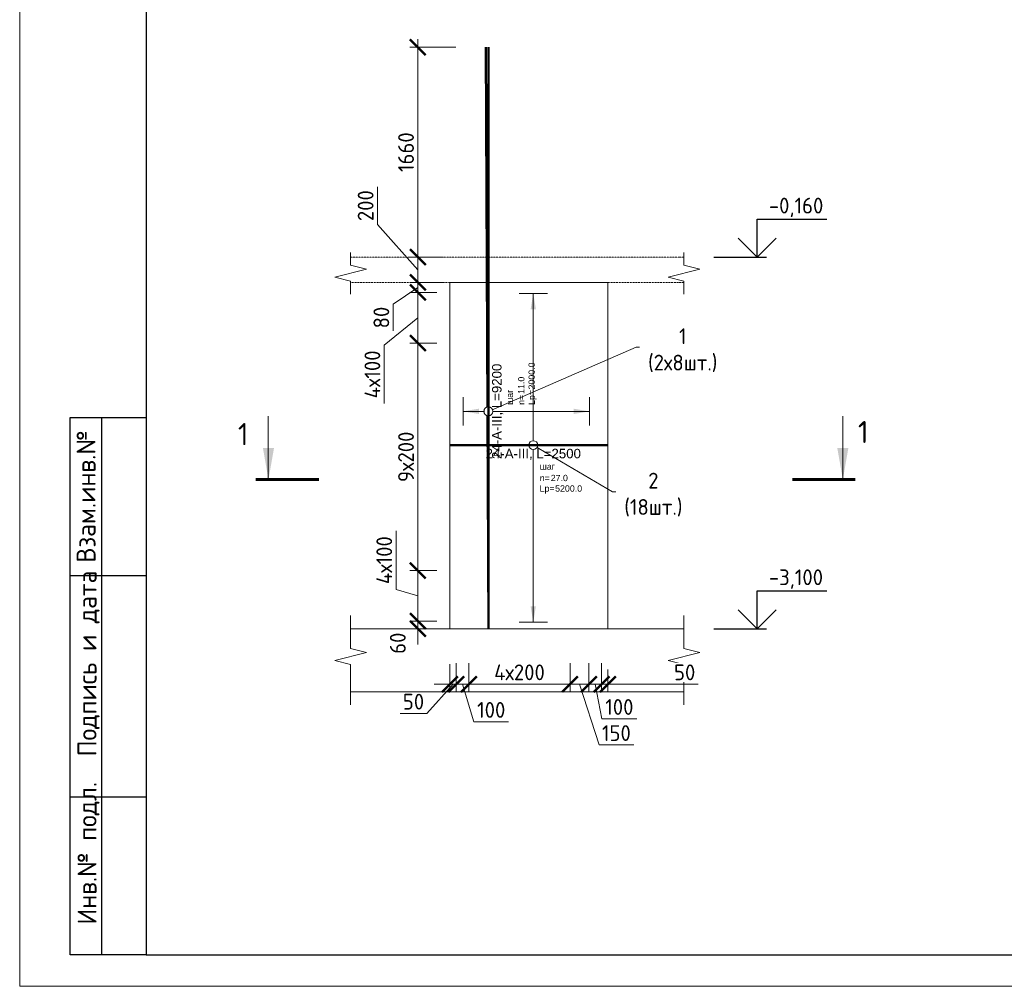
# Model space of a CAD drawing. Header units: millimetres. Extents: x 376598 to 1249954, y -318491 to -22134.
# Tile 100 of 256: x 665053 to 680630, y -317679 to -302386. Entities that reach past the tile are written whole.
import ezdxf
from ezdxf import colors
from ezdxf.entities.mleader import LeaderData, LeaderLine
from ezdxf.enums import TextEntityAlignment as Align
from ezdxf.math import Vec2, Vec3

# ---------------------------------------------------------------- set-up
doc = ezdxf.new("R2010")
doc.units = ezdxf.units.MM
doc.set_wipeout_variables(frame=1)
doc.linetypes.add('01 Штриховая _4 мм_', pattern=[6, 3.5, -2.5])
for name, color, linetype, lineweight in [('AF_Perekritie', 90, 'Continuous', 18), ('AF_Stena', 90, 'Continuous', 18), ('KR_Fundament', 253, 'Continuous', 18), ('АрмСтер', 2, 'Continuous', 50), ('Выноски', 20, 'Continuous', 20), ('подоснова', 151, 'Continuous', 5), ('РАЗМЕРЫ', 1, 'Continuous', 9), ('Текст', 7, 'Continuous', 25), ('ТОНКИЕ', 7, 'Continuous', 9)]:
    doc.layers.add(name, color=color, linetype=linetype, lineweight=lineweight)
doc.layers.add('АрмСтер_атрибуты', color=2, linetype='Continuous', lineweight=0, plot=False)
doc.layers.add('ТОЛСТЫЕ_ОСНОВНЫЕ', color=6, linetype='Continuous')
doc.styles.add('GOST-2.304_Type-B', font='GOST_Common.ttf')
doc.styles.get("Standard").update_dxf_attribs({"font": 'arial.ttf'})
doc.styles.add('style1', font='GOST_Common.ttf', dxfattribs={"height": 500})
doc.styles.add('Аннотативный', font='arial.ttf')
doc.dimstyles.new('мой 25', dxfattribs={"dimscale": 100, "dimtxt": 2.5, "dimasz": 2.5, "dimexe": 1.25, "dimexo": 0.625, "dimtad": 1, "dimdec": 0, "dimlfac": 0.5, "dimtxsty": 'GOST-2.304_Type-B', "dimblk": 'ARCHTICK', "dimcen": 2.5, "dimdle": 1.25, "dimaunit": 1, "dimadec": 1, "dimazin": 2, "dimtfac": 1, "dimtdec": 0, "dimtmove": 1, "dimatfit": 3, "dimfxl": 6, "dimfxlon": 1, "dimtfill": 1, "dimlwd": -1, "dimlwe": -1, "dimarcsym": 0})

# ---------------------------------------------------------------- blocks, each defined once
blk = doc.blocks.new('_None')
blk = doc.blocks.new('_ArchTick')
at = {"color": 0, "linetype": 'ByBlock', "const_width": 0.15}
blk.add_lwpolyline([(-0.5, -0.5), (0.5, 0.5)], dxfattribs=at)
blk = doc.blocks.new('*D464')
at = {"layer": 'DEFPOINTS', "color": 0, "lineweight": 0, "transparency": 16777216}
for p in [(671352, -306142), (671821, -306142), (671821, -306542)]:
    blk.add_point(p, dxfattribs=at)
at = {"layer": 'РАЗМЕРЫ', "color": 0, "linetype": 'Continuous', "transparency": 16777216}
for p, q in [((670714, -305628), (670714, -305028)), ((671352, -306342), (670714, -305628)), ((671352, -306667), (671352, -306017)), ((671758, -306142), (671227, -306142)), ((671758, -306542), (671227, -306542))]:
    blk.add_line(p, q, dxfattribs=at)
at = {"layer": 'РАЗМЕРЫ', "color": 0, "transparency": 16777216, "xscale": 250, "yscale": 250, "zscale": 250}
for p, rotation in [((671352, -306142), 90), ((671352, -306542), 270)]:
    blk.add_blockref('_ArchTick', p, dxfattribs=dict(at, rotation=rotation))
at = {"layer": 'РАЗМЕРЫ', "color": 0, "lineweight": 0, "transparency": 16777216, "insert": (670526, -305328), "char_height": 250, "attachment_point": 5, "rotation": 90, "style": 'GOST-2.304_Type-B', "bg_fill": 3, "box_fill_scale": 1.1, "bg_fill_color": 256, "bg_fill_true_color": 13158600, "bg_fill_transparency": 0}
blk.add_mtext('200', dxfattribs=at)
blk = doc.blocks.new('*D448')
at = {"layer": 'DEFPOINTS', "color": 0, "lineweight": 0, "transparency": 16777216}
for p in [(671352, -302822), (672429, -302822), (671821, -306142)]:
    blk.add_point(p, dxfattribs=at)
at = {"layer": 'РАЗМЕРЫ', "color": 0, "linetype": 'Continuous', "transparency": 16777216}
for p, q in [((671352, -306267), (671352, -302697)), ((671952, -302822), (671227, -302822)), ((671758, -306142), (671227, -306142))]:
    blk.add_line(p, q, dxfattribs=at)
at = {"layer": 'РАЗМЕРЫ', "color": 0, "transparency": 16777216, "xscale": 250, "yscale": 250, "zscale": 250}
for p, rotation in [((671352, -302822), 90), ((671352, -306142), 270)]:
    blk.add_blockref('_ArchTick', p, dxfattribs=dict(at, rotation=rotation))
at = {"layer": 'РАЗМЕРЫ', "color": 0, "lineweight": 0, "transparency": 16777216, "insert": (671165, -304482), "char_height": 250, "attachment_point": 5, "rotation": 90, "style": 'GOST-2.304_Type-B', "bg_fill": 3, "box_fill_scale": 1.1, "bg_fill_color": 256, "bg_fill_true_color": 13158600, "bg_fill_transparency": 0}
blk.add_mtext('1660', dxfattribs=at)
blk = doc.blocks.new('*U28')
at = {"layer": 'РАЗМЕРЫ'}
for p, q in [((112.5, 1200), (-112.5, 1200)), ((112.5, -1400), (-112.5, -1400))]:
    blk.add_line(p, q, dxfattribs=at)
at = {"layer": 'РАЗМЕРЫ', "ltscale": 15}
blk.add_line((0, -1400), (0, 1200), dxfattribs=at)
at = {"layer": 'РАЗМЕРЫ'}
for points in [[(0, 1200), (20.9, 1074.8), (-20.9, 1074.8)], [(0, -1400), (20.9, -1274.8), (-20.9, -1274.8)]]:
    blk.add_solid(points, dxfattribs=at)
at = {"layer": 'АрмСтер_атрибуты', "color": 215, "ltscale": 15, "style": 'Аннотативный'}
for s, p in [('шаг', (51.4, -194.2)), ('n=', (51.4, -285.1)), ('Lр=', (50.2, -367.8))]:
    blk.add_text(s, height=50, dxfattribs=at).set_placement(p)
at = {"layer": 'АрмСтер_атрибуты', "style": 'Аннотативный', "flags": 8}
blk.add_attdef('ПОЗ', (110, 29.6), '', height=75, dxfattribs=at)
at = {"layer": 'АрмСтер_атрибуты', "flags": 9}
for tag, p in [('МАССА', (-1033.5, -10.5)), ('ОБОЗНАЧЕНИЕ', (-1033.5, -124.4))]:
    blk.add_attdef(tag, p, '', height=75, dxfattribs=at)
at = {"layer": 'АрмСтер_атрибуты', "color": 215, "style": 'Аннотативный'}
for tag, p, flags in [('ШАГ', (190.9, -194.2), 10), ('КОЛ', (138, -285.1), 8), ('ШИРИНА', (172.9, -367.8), 8)]:
    blk.add_attdef(tag, p, '', height=50, dxfattribs=dict(at, flags=flags))
at = {"linetype": 'Continuous', "lineweight": 0}
blk.add_wipeout([(35, 0), (28.3, 20.6), (10.8, 33.3), (-10.8, 33.3), (-28.3, 20.6), (-35, 0), (-28.3, -20.6), (-10.8, -33.3), (10.8, -33.3), (28.3, -20.6)], dxfattribs=at)
at = {"color": 0, "linetype": 'ByBlock', "lineweight": -2, "ltscale": 100}
blk.add_line((-657.5, 0), (592.5, 0), dxfattribs=at)
at = {"layer": 'РАЗМЕРЫ'}
blk.add_circle((0, 0), 35, dxfattribs=at)
at = {"layer": 'АрмСтер_атрибуты', "style": 'Аннотативный', "flags": 8}
blk.add_attdef('НАИМЕНОВАНИЕ', text='', height=75, dxfattribs=at).set_placement((0, -29.3), align=Align.TOP_CENTER)
blk = doc.blocks.new('*U29')
at = {"layer": 'РАЗМЕРЫ'}
for p, q in [((112.5, 200), (-112.5, 200)), ((112.5, -800), (-112.5, -800))]:
    blk.add_line(p, q, dxfattribs=at)
at = {"layer": 'РАЗМЕРЫ', "ltscale": 15}
blk.add_line((0, -800), (0, 200), dxfattribs=at)
at = {"layer": 'РАЗМЕРЫ'}
for points in [[(0, 200), (20.9, 74.8), (-20.9, 74.8)], [(0, -800), (20.9, -674.8), (-20.9, -674.8)]]:
    blk.add_solid(points, dxfattribs=at)
at = {"layer": 'АрмСтер_атрибуты', "color": 215, "ltscale": 15, "style": 'Аннотативный'}
for s, p in [('шаг', (51.4, -194.2)), ('n=', (51.4, -285.1)), ('Lр=', (50.2, -367.8))]:
    blk.add_text(s, height=50, dxfattribs=at).set_placement(p)
at = {"layer": 'АрмСтер_атрибуты', "style": 'Аннотативный', "flags": 8}
blk.add_attdef('ПОЗ', (110, 29.6), '', height=75, dxfattribs=at)
at = {"layer": 'АрмСтер_атрибуты', "flags": 9}
for tag, p in [('МАССА', (-2096, -10.5)), ('ОБОЗНАЧЕНИЕ', (-2096, -124.4))]:
    blk.add_attdef(tag, p, '', height=75, dxfattribs=at)
at = {"layer": 'АрмСтер_атрибуты', "color": 215, "style": 'Аннотативный'}
for tag, p, flags in [('ШАГ', (190.9, -194.2), 10), ('КОЛ', (138, -285.1), 8), ('ШИРИНА', (172.9, -367.8), 8)]:
    blk.add_attdef(tag, p, '', height=50, dxfattribs=dict(at, flags=flags))
at = {"linetype": 'Continuous', "lineweight": 0}
blk.add_wipeout([(35, 0), (28.3, 20.6), (10.8, 33.3), (-10.8, 33.3), (-28.3, 20.6), (-35, 0), (-28.3, -20.6), (-10.8, -33.3), (10.8, -33.3), (28.3, -20.6)], dxfattribs=at)
at = {"color": 0, "linetype": 'ByBlock', "lineweight": -2, "ltscale": 100}
blk.add_line((-1720, 0), (2880, 0), dxfattribs=at)
at = {"layer": 'РАЗМЕРЫ'}
blk.add_circle((0, 0), 35, dxfattribs=at)
at = {"layer": 'АрмСтер_атрибуты', "style": 'Аннотативный', "flags": 8}
blk.add_attdef('НАИМЕНОВАНИЕ', text='', height=75, dxfattribs=at).set_placement((0, -29.3), align=Align.TOP_CENTER)
blk = doc.blocks.new('*D450')
at = {"layer": 'DEFPOINTS', "color": 0, "lineweight": 0, "transparency": 16777216}
for p in [(671352, -306542), (671489, -306542), (671717, -306702)]:
    blk.add_point(p, dxfattribs=at)
at = {"layer": 'РАЗМЕРЫ', "color": 0, "linetype": 'Continuous', "transparency": 16777216}
for p, q in [((671427, -306542), (671227, -306542)), ((671352, -306827), (671352, -306417)), ((671352, -306622), (670962, -306886)), ((671655, -306702), (671227, -306702)), ((670962, -306886), (670962, -307311))]:
    blk.add_line(p, q, dxfattribs=at)
at = {"layer": 'РАЗМЕРЫ', "color": 0, "transparency": 16777216, "xscale": 250, "yscale": 250, "zscale": 250}
for p, rotation in [((671352, -306542), 90), ((671352, -306702), 270)]:
    blk.add_blockref('_ArchTick', p, dxfattribs=dict(at, rotation=rotation))
at = {"layer": 'РАЗМЕРЫ', "color": 0, "lineweight": 0, "transparency": 16777216, "insert": (670775, -307099), "char_height": 250, "attachment_point": 5, "rotation": 90, "style": 'GOST-2.304_Type-B', "bg_fill": 3, "box_fill_scale": 1.1, "bg_fill_color": 256, "bg_fill_true_color": 13158600, "bg_fill_transparency": 0}
blk.add_mtext('80', dxfattribs=at)
blk = doc.blocks.new('*D451')
at = {"layer": 'DEFPOINTS', "color": 0, "lineweight": 0, "transparency": 16777216}
for p in [(671717, -311102), (671352, -311902), (671717, -311902)]:
    blk.add_point(p, dxfattribs=at)
at = {"layer": 'РАЗМЕРЫ', "color": 0, "linetype": 'Continuous', "transparency": 16777216}
for p, q in [((671008, -311399), (671008, -310474)), ((671352, -310977), (671352, -312027)), ((671655, -311102), (671227, -311102)), ((671352, -311502), (671008, -311399)), ((671655, -311902), (671227, -311902))]:
    blk.add_line(p, q, dxfattribs=at)
at = {"layer": 'РАЗМЕРЫ', "color": 0, "transparency": 16777216, "xscale": 250, "yscale": 250, "zscale": 250}
for p, rotation in [((671352, -311102), 90), ((671352, -311902), 270)]:
    blk.add_blockref('_ArchTick', p, dxfattribs=dict(at, rotation=rotation))
at = {"layer": 'РАЗМЕРЫ', "color": 0, "lineweight": 0, "transparency": 16777216, "insert": (670821, -310937), "char_height": 250, "attachment_point": 5, "rotation": 90, "style": 'GOST-2.304_Type-B', "bg_fill": 3, "box_fill_scale": 1.1, "bg_fill_color": 256, "bg_fill_true_color": 13158600, "bg_fill_transparency": 0}
blk.add_mtext('4х100', dxfattribs=at)
blk = doc.blocks.new('*D452')
at = {"layer": 'DEFPOINTS', "color": 0, "lineweight": 0, "transparency": 16777216}
for p in [(671352, -307502), (671717, -307502), (671717, -311102)]:
    blk.add_point(p, dxfattribs=at)
at = {"layer": 'РАЗМЕРЫ', "color": 0, "linetype": 'Continuous', "transparency": 16777216}
for p, q in [((671352, -311227), (671352, -307377)), ((671655, -307502), (671227, -307502)), ((671655, -311102), (671227, -311102))]:
    blk.add_line(p, q, dxfattribs=at)
at = {"layer": 'РАЗМЕРЫ', "color": 0, "transparency": 16777216, "xscale": 250, "yscale": 250, "zscale": 250}
for p, rotation in [((671352, -307502), 90), ((671352, -311102), 270)]:
    blk.add_blockref('_ArchTick', p, dxfattribs=dict(at, rotation=rotation))
at = {"layer": 'РАЗМЕРЫ', "color": 0, "lineweight": 0, "transparency": 16777216, "insert": (671165, -309302), "char_height": 250, "attachment_point": 5, "rotation": 90, "style": 'GOST-2.304_Type-B', "bg_fill": 3, "box_fill_scale": 1.1, "bg_fill_color": 256, "bg_fill_true_color": 13158600, "bg_fill_transparency": 0}
blk.add_mtext('9х200', dxfattribs=at)
blk = doc.blocks.new('*D453')
at = {"layer": 'DEFPOINTS', "color": 0, "lineweight": 0, "transparency": 16777216}
for p in [(671717, -306702), (671352, -307502), (671615, -307502)]:
    blk.add_point(p, dxfattribs=at)
at = {"layer": 'РАЗМЕРЫ', "color": 0, "linetype": 'Continuous', "transparency": 16777216}
for p, q in [((671655, -306702), (671227, -306702)), ((671352, -306577), (671352, -307627)), ((671352, -307102), (670821, -307536)), ((670821, -307536), (670821, -308461)), ((671553, -307502), (671227, -307502))]:
    blk.add_line(p, q, dxfattribs=at)
at = {"layer": 'РАЗМЕРЫ', "color": 0, "transparency": 16777216, "xscale": 250, "yscale": 250, "zscale": 250}
for p, rotation in [((671352, -306702), 90), ((671352, -307502), 270)]:
    blk.add_blockref('_ArchTick', p, dxfattribs=dict(at, rotation=rotation))
at = {"layer": 'РАЗМЕРЫ', "color": 0, "lineweight": 0, "transparency": 16777216, "insert": (670633, -307998), "char_height": 250, "attachment_point": 5, "rotation": 90, "style": 'GOST-2.304_Type-B', "bg_fill": 3, "box_fill_scale": 1.1, "bg_fill_color": 256, "bg_fill_true_color": 13158600, "bg_fill_transparency": 0}
blk.add_mtext('4х100', dxfattribs=at)
blk = doc.blocks.new('*D454')
at = {"layer": 'DEFPOINTS', "color": 0, "lineweight": 0, "transparency": 16777216}
for p in [(671717, -311902), (671352, -312022), (671472, -312022)]:
    blk.add_point(p, dxfattribs=at)
at = {"layer": 'РАЗМЕРЫ', "color": 0, "linetype": 'Continuous', "transparency": 16777216}
for p, q in [((671352, -311902), (671352, -311652)), ((671655, -311902), (671227, -311902)), ((671352, -311902), (671352, -312022)), ((671410, -312022), (671227, -312022)), ((671352, -312022), (671352, -312272))]:
    blk.add_line(p, q, dxfattribs=at)
at = {"layer": 'РАЗМЕРЫ', "color": 0, "lineweight": 0, "transparency": 16777216, "insert": (671035, -312251), "char_height": 250, "attachment_point": 5, "rotation": 90, "style": 'GOST-2.304_Type-B', "bg_fill": 3, "box_fill_scale": 1.1, "bg_fill_color": 256, "bg_fill_true_color": 13158600, "bg_fill_transparency": 0}
blk.add_mtext('60', dxfattribs=at)
at = {"layer": 'РАЗМЕРЫ', "color": 0, "transparency": 16777216, "xscale": 250, "yscale": 250, "zscale": 250}
for p, rotation in [((671352, -311902), 270), ((671352, -312022), 90)]:
    blk.add_blockref('_ArchTick', p, dxfattribs=dict(at, rotation=rotation))
blk = doc.blocks.new('*U56')
at = {"layer": 'ТОЛСТЫЕ_ОСНОВНЫЕ'}
for p, q in [((8, 5), (8, 90)), ((8, 90), (20, 90)), ((13, 5), (13, 90)), ((8, 65), (20, 65)), ((8, 30), (20, 30)), ((20, 5), (8, 5))]:
    blk.add_line(p, q, dxfattribs=at)
at = {"layer": 'ТОЛСТЫЕ_ОСНОВНЫЕ', "color": 6}
blk.add_lwpolyline([(20, 5), (415, 5), (415, 292), (20, 292)], close=True, dxfattribs=at)
at = {"layer": 'ТОНКИЕ'}
blk.add_lwpolyline([(0, 0), (420, 0), (420, 297), (0, 297)], close=True, dxfattribs=at)
at = {"layer": 'Текст', "style": 'style1'}
for s, p in [('Взам.инв.№', (10.5, 77.5)), ('Подпись и дата', (10.89, 51.06)), ('Инв.№ подл.', (10.89, 21.06))]:
    blk.add_text(s, height=3, rotation=90, dxfattribs=at).set_placement(p, align=Align.MIDDLE)
blk = doc.blocks.new('*D473')
at = {"layer": 'DEFPOINTS', "color": 0, "lineweight": 0, "transparency": 16777216}
for p in [(671860, -312523), (671960, -312708), (671860, -312900)]:
    blk.add_point(p, dxfattribs=at)
at = {"layer": 'РАЗМЕРЫ', "color": 0, "linetype": 'Continuous', "transparency": 16777216}
for p, q in [((671860, -312585), (671860, -313025)), ((671960, -312771), (671960, -313025)), ((671910, -312900), (671496, -313363)), ((671860, -312900), (671610, -312900)), ((671960, -312900), (671860, -312900)), ((671960, -312900), (671860, -312900)), ((671960, -312900), (672210, -312900)), ((671496, -313363), (671071, -313363))]:
    blk.add_line(p, q, dxfattribs=at)
at = {"layer": 'РАЗМЕРЫ', "color": 0, "transparency": 16777216, "xscale": 250, "yscale": 250, "zscale": 250}
blk.add_blockref('_ArchTick', (671860, -312900), dxfattribs=at)
at = {"layer": 'РАЗМЕРЫ', "color": 0, "transparency": 16777216, "xscale": 250, "yscale": 250, "zscale": 250, "rotation": 180}
blk.add_blockref('_ArchTick', (671960, -312900), dxfattribs=at)
at = {"layer": 'РАЗМЕРЫ', "color": 0, "lineweight": 0, "transparency": 16777216, "insert": (671283, -313176), "char_height": 250, "attachment_point": 5, "style": 'GOST-2.304_Type-B', "bg_fill": 3, "box_fill_scale": 1.1, "bg_fill_color": 256, "bg_fill_true_color": 13158600, "bg_fill_transparency": 0}
blk.add_mtext('50', dxfattribs=at)
blk = doc.blocks.new('*D474')
at = {"layer": 'DEFPOINTS', "color": 0, "lineweight": 0, "transparency": 16777216}
for p in [(674059, -312506), (674260, -312505), (674260, -312900)]:
    blk.add_point(p, dxfattribs=at)
at = {"layer": 'РАЗМЕРЫ', "color": 0, "linetype": 'Continuous', "transparency": 16777216}
for p, q in [((674059, -312568), (674059, -313025)), ((674260, -312567), (674260, -313025)), ((673934, -312900), (674385, -312900)), ((674159, -312900), (674265, -313448)), ((674265, -313448), (674815, -313448))]:
    blk.add_line(p, q, dxfattribs=at)
at = {"layer": 'РАЗМЕРЫ', "color": 0, "transparency": 16777216, "xscale": 250, "yscale": 250, "zscale": 250, "rotation": 180}
blk.add_blockref('_ArchTick', (674059, -312900), dxfattribs=at)
at = {"layer": 'РАЗМЕРЫ', "color": 0, "lineweight": 0, "transparency": 16777216, "insert": (674540, -313260), "char_height": 250, "attachment_point": 5, "style": 'GOST-2.304_Type-B', "bg_fill": 3, "box_fill_scale": 1.1, "bg_fill_color": 256, "bg_fill_true_color": 13158600, "bg_fill_transparency": 0}
blk.add_mtext('100', dxfattribs=at)
at = {"layer": 'РАЗМЕРЫ', "color": 0, "transparency": 16777216, "xscale": 250, "yscale": 250, "zscale": 250}
blk.add_blockref('_ArchTick', (674260, -312900), dxfattribs=at)
blk = doc.blocks.new('*D475')
at = {"layer": 'DEFPOINTS', "color": 0, "lineweight": 0, "transparency": 16777216}
for p in [(674260, -312505), (674360, -312605), (674360, -312900)]:
    blk.add_point(p, dxfattribs=at)
at = {"layer": 'РАЗМЕРЫ', "color": 0, "linetype": 'Continuous', "transparency": 16777216}
for p, q in [((674260, -312567), (674260, -313025)), ((674360, -312667), (674360, -313025)), ((674260, -312900), (674010, -312900)), ((674260, -312900), (674360, -312900)), ((674260, -312900), (674360, -312900)), ((674360, -312900), (674610, -312900)), ((675786, -312900), (674360, -312900))]:
    blk.add_line(p, q, dxfattribs=at)
at = {"layer": 'РАЗМЕРЫ', "color": 0, "transparency": 16777216, "xscale": 250, "yscale": 250, "zscale": 250}
blk.add_blockref('_ArchTick', (674260, -312900), dxfattribs=at)
at = {"layer": 'РАЗМЕРЫ', "color": 0, "transparency": 16777216, "xscale": 250, "yscale": 250, "zscale": 250, "rotation": 180}
blk.add_blockref('_ArchTick', (674360, -312900), dxfattribs=at)
at = {"layer": 'РАЗМЕРЫ', "color": 0, "lineweight": 0, "transparency": 16777216, "insert": (675573, -312712), "char_height": 250, "attachment_point": 5, "style": 'GOST-2.304_Type-B', "bg_fill": 3, "box_fill_scale": 1.1, "bg_fill_color": 256, "bg_fill_true_color": 13158600, "bg_fill_transparency": 0}
blk.add_mtext('50', dxfattribs=at)
blk = doc.blocks.new('*D476')
at = {"layer": 'DEFPOINTS', "color": 0, "lineweight": 0, "transparency": 16777216}
for p in [(673760, -312505), (674059, -312506), (673760, -312900)]:
    blk.add_point(p, dxfattribs=at)
at = {"layer": 'РАЗМЕРЫ', "color": 0, "linetype": 'Continuous', "transparency": 16777216}
for p, q in [((673760, -312567), (673760, -313025)), ((674059, -312568), (674059, -313025)), ((674184, -312900), (673635, -312900)), ((673909, -312900), (674218, -313861)), ((674218, -313861), (674768, -313861))]:
    blk.add_line(p, q, dxfattribs=at)
at = {"layer": 'РАЗМЕРЫ', "color": 0, "transparency": 16777216, "xscale": 250, "yscale": 250, "zscale": 250, "rotation": 180}
blk.add_blockref('_ArchTick', (673760, -312900), dxfattribs=at)
at = {"layer": 'РАЗМЕРЫ', "color": 0, "transparency": 16777216, "xscale": 250, "yscale": 250, "zscale": 250}
blk.add_blockref('_ArchTick', (674059, -312900), dxfattribs=at)
at = {"layer": 'РАЗМЕРЫ', "color": 0, "lineweight": 0, "transparency": 16777216, "insert": (674493, -313673), "char_height": 250, "attachment_point": 5, "style": 'GOST-2.304_Type-B', "bg_fill": 3, "box_fill_scale": 1.1, "bg_fill_color": 256, "bg_fill_true_color": 13158600, "bg_fill_transparency": 0}
blk.add_mtext('150', dxfattribs=at)
blk = doc.blocks.new('*D477')
at = {"layer": 'DEFPOINTS', "color": 0, "lineweight": 0, "transparency": 16777216}
for p in [(672160, -312505), (673760, -312505), (672160, -312900)]:
    blk.add_point(p, dxfattribs=at)
at = {"layer": 'РАЗМЕРЫ', "color": 0, "linetype": 'Continuous', "transparency": 16777216}
for p, q in [((672160, -312567), (672160, -313025)), ((673760, -312567), (673760, -313025)), ((673885, -312900), (672035, -312900))]:
    blk.add_line(p, q, dxfattribs=at)
at = {"layer": 'РАЗМЕРЫ', "color": 0, "transparency": 16777216, "xscale": 250, "yscale": 250, "zscale": 250, "rotation": 180}
blk.add_blockref('_ArchTick', (672160, -312900), dxfattribs=at)
at = {"layer": 'РАЗМЕРЫ', "color": 0, "transparency": 16777216, "xscale": 250, "yscale": 250, "zscale": 250}
blk.add_blockref('_ArchTick', (673760, -312900), dxfattribs=at)
at = {"layer": 'РАЗМЕРЫ', "color": 0, "lineweight": 0, "transparency": 16777216, "insert": (672960, -312712), "char_height": 250, "attachment_point": 5, "style": 'GOST-2.304_Type-B', "bg_fill": 3, "box_fill_scale": 1.1, "bg_fill_color": 256, "bg_fill_true_color": 13158600, "bg_fill_transparency": 0}
blk.add_mtext('4х200', dxfattribs=at)
blk = doc.blocks.new('*D478')
at = {"layer": 'DEFPOINTS', "color": 0, "lineweight": 0, "transparency": 16777216}
for p in [(671960, -312505), (672160, -312505), (671960, -312900)]:
    blk.add_point(p, dxfattribs=at)
at = {"layer": 'РАЗМЕРЫ', "color": 0, "linetype": 'Continuous', "transparency": 16777216}
for p, q in [((671960, -312567), (671960, -313025)), ((672160, -312567), (672160, -313025)), ((672285, -312900), (671835, -312900)), ((672060, -312900), (672238, -313494)), ((672238, -313494), (672788, -313494))]:
    blk.add_line(p, q, dxfattribs=at)
at = {"layer": 'РАЗМЕРЫ', "color": 0, "transparency": 16777216, "xscale": 250, "yscale": 250, "zscale": 250, "rotation": 180}
blk.add_blockref('_ArchTick', (671960, -312900), dxfattribs=at)
at = {"layer": 'РАЗМЕРЫ', "color": 0, "transparency": 16777216, "xscale": 250, "yscale": 250, "zscale": 250}
blk.add_blockref('_ArchTick', (672160, -312900), dxfattribs=at)
at = {"layer": 'РАЗМЕРЫ', "color": 0, "lineweight": 0, "transparency": 16777216, "insert": (672513, -313306), "char_height": 250, "attachment_point": 5, "style": 'GOST-2.304_Type-B', "bg_fill": 3, "box_fill_scale": 1.1, "bg_fill_color": 256, "bg_fill_true_color": 13158600, "bg_fill_transparency": 0}
blk.add_mtext('100', dxfattribs=at)

msp = doc.modelspace()

# ---------------------------------------------------------------- hatches: boundary and pattern name
at = {"layer": 'Выноски'}
for points in [[(668988.8, -309660.5), (669077, -309160.5), (668900.7, -309160.5)], [(678075.6, -309660.5), (678163.7, -309160.5), (677987.4, -309160.5)]]:
    msp.add_hatch(color=256, dxfattribs=at).paths.add_polyline_path(points, flags=0)

# ---------------------------------------------------------------- linework, layer by layer
for points in [[(676718.7, -305542.5), (677824, -305542.5)], [(676718.7, -306142.5), (676718.7, -305542.5)], [(677018.7, -305842.5), (676718.7, -306142.5), (676418.7, -305842.5)], [(676034.1, -306142.5), (676868.7, -306142.5)], [(676718.7, -311422.5), (677824, -311422.5)], [(676718.7, -312022.5), (676718.7, -311422.5)], [(677018.7, -311722.5), (676718.7, -312022.5), (676418.7, -311722.5)], [(676034.1, -312022.5), (676868.7, -312022.5)]]:
    msp.add_lwpolyline(points)
at = {"layer": 'AF_Perekritie', "linetype": '01 Штриховая _4 мм_', "lineweight": 9}
for p, q in [((675479.8, -306142.5), (675561.1, -306142.5)), ((675561.1, -306542.5), (675479.8, -306542.5))]:
    msp.add_line(p, q, dxfattribs=at)
at = {"layer": 'AF_Stena', "lineweight": 20}
msp.add_line((674359.6, -312022.5), (674359.6, -306542.5), dxfattribs=at)
for points in [[(675561.1, -306217.5), (675561.1, -306067.5)], [(675561.1, -306217.5), (675561.1, -306272.5)], [(675811.1, -306335), (675311.1, -306460)], [(675561.1, -306272.5), (675811.1, -306335)], [(675311.1, -306460), (675561.1, -306522.5)], [(675561.1, -306522.5), (675561.1, -306577.5)], [(675561.1, -306577.5), (675561.1, -306727.5)], [(670288.8, -312282.1), (670288.8, -311810.3)], [(675561.1, -312282.1), (675561.1, -311810.3)], [(670288.8, -312282.1), (670288.8, -312337.1)], [(675561.1, -312282.1), (675561.1, -312337.1)], [(670538.8, -312399.6), (670038.8, -312524.6)], [(670288.8, -312337.1), (670538.8, -312399.6)], [(675811.1, -312399.6), (675311.1, -312524.6)], [(675561.1, -312337.1), (675811.1, -312399.6)], [(670038.8, -312524.6), (670288.8, -312587.1)], [(670288.8, -312587.1), (670288.8, -312642.1)], [(675311.1, -312524.6), (675561.1, -312587.1)], [(675561.1, -312587.1), (675561.1, -312642.1)], [(670288.8, -312642.1), (670288.8, -313227.8)], [(675561.1, -312642.1), (675561.1, -313227.8)]]:
    msp.add_lwpolyline(points, dxfattribs=at)
at = {"layer": 'KR_Fundament', "lineweight": 9}
for p, q in [((675561.1, -312022.5), (670288.8, -312022.5)), ((670288.8, -313022.5), (675561.1, -313022.5))]:
    msp.add_line(p, q, dxfattribs=at)
at = {"layer": 'АрмСтер', "ltscale": 15}
msp.add_line((672467.5, -312022.5), (672429.8, -302823.6), dxfattribs=at)
at = {"layer": 'Выноски'}
for p, q in [((668985.7, -309660.5), (668985.7, -308660.5)), ((678075.6, -309660.5), (678075.6, -308660.5))]:
    msp.add_line(p, q, dxfattribs=at)
for points in [[(669788.8, -309660.5, 50, 50, 0), (668788.8, -309660.5, 50, 50, 0)], [(677275.6, -309660.5, 50, 50, 0), (678275.6, -309660.5, 50, 50, 0)]]:
    msp.add_lwpolyline(points, format="xyseb", dxfattribs=at)

# ---------------------------------------------------------------- texts
at = {"style": 'GOST-2.304_Type-B'}
for s, p in [('-0,160', (676904.6, -305452.5)), ('-3,100', (676904.6, -311332.5))]:
    msp.add_text(s, height=250, dxfattribs=at).set_placement(p)
at = {"layer": 'Выноски', "style": 'GOST-2.304_Type-B'}
for p in [(678314.9, -309083.6), (668504.8, -309117.8)]:
    msp.add_text('1', height=350, dxfattribs=at).set_placement(p)

# ---------------------------------------------------------------- dimensions: what is measured, and where the dimension line sits
at = {"layer": 'РАЗМЕРЫ', "lineweight": 0}
dim = msp.add_linear_dim(base=(671352.2, -306142.5), p1=(671820.9, -306542.5), p2=(671820.9, -306142.5), angle=90, dimstyle='мой 25', dxfattribs=at)
dim.commit()
dim.dimension.update_dxf_attribs({"geometry": '*D464', "text_midpoint": (670713.6, -305565.2), "dimtype": 160})

# ---------------------------------------------------------------- leaders
at = {"layer": 'подоснова'}
ml = msp.add_multileader_mtext('Standard', dxfattribs=at)
ml.set_content('1 (2х8шт.)', color=256, style='GOST-2.304_Type-B')
ml.set_leader_properties(color=256, linetype='ByLayer', lineweight=15)
ml.set_arrow_properties(name='NONE')
ml.build(insert=Vec2(0, 0))
ml.multileader.update_dxf_attribs({"text_left_attachment_type": 6, "text_right_attachment_type": 6, "dogleg_length": 10, "arrow_head_size": 18})
ctx = ml.context
ctx.base_point, ctx.char_height, ctx.arrow_head_size, ctx.landing_gap_size, ctx.plane_origin = Vec3(674817.2, -307569.3), 250, 18, 20, Vec3(672063.6, -306266.8)
ctx.left_attachment, ctx.right_attachment, ctx.text_align_type = 6, 6, 1
notes = []
notes.append((ctx, [(0, (1, 1, 0), (674807.2, -307569.3), (1, 0), 10, [(0, [(672467.5, -308582.5)], 0, [])])]))
ctx.mtext.insert, ctx.mtext.width, ctx.mtext.alignment, ctx.mtext.flow_direction = Vec3(675542.5, -307269.3), 22.898, 2, 5
ml = msp.add_multileader_mtext('Standard', dxfattribs=at)
ml.set_content('2 (18шт.)', color=256, style='GOST-2.304_Type-B')
ml.set_leader_properties(color=256, linetype='ByLayer', lineweight=15)
ml.set_arrow_properties(name='NONE')
ml.build(insert=Vec2(0, 0))
ml.multileader.update_dxf_attribs({"text_left_attachment_type": 6, "text_right_attachment_type": 6, "dogleg_length": 10, "arrow_head_size": 18})
ctx = ml.context
ctx.base_point, ctx.char_height, ctx.arrow_head_size, ctx.landing_gap_size, ctx.plane_origin = Vec3(674440.3, -309853.9), 250, 18, 20, Vec3(672337.5, -309307.8)
ctx.left_attachment, ctx.right_attachment, ctx.text_align_type = 6, 6, 1
notes.append((ctx, [(0, (1, 1, 0), (674430.3, -309853.9), (1, 0), 10, [(0, [(673178, -309116.9)], 0, [])])]))
ctx.mtext.insert, ctx.mtext.width, ctx.mtext.alignment, ctx.mtext.flow_direction = Vec3(675078.1, -309553.9), 22.898, 2, 5
for ctx, leaders in notes:
    for number, flags, end, landing, length, lines in leaders:
        leader = LeaderData()
        leader.index, (leader.has_last_leader_line, leader.has_dogleg_vector, leader.attachment_direction) = number, flags
        leader.last_leader_point, leader.dogleg_vector, leader.dogleg_length = Vec3(end), Vec3(landing), length
        for number, points, colour, breaks in lines:
            line = LeaderLine()
            line.index, line.vertices, line.color, line.breaks = number, Vec3.list(points), colors.encode_raw_color(colour), breaks
            leader.lines.append(line)
        ctx.leaders.append(leader)

# ---------------------------------------------------------------- next in the draw order: linework, layer by layer
at = {"layer": 'AF_Perekritie', "linetype": '01 Штриховая _4 мм_', "lineweight": 9}
msp.add_line((670288.8, -306542.5), (675479.7, -306542.5), dxfattribs=at)
at = {"layer": 'AF_Stena', "lineweight": 20}
for p, q in [((674359.6, -306542.5), (671859.6, -306542.5)), ((671859.6, -306542.5), (671859.6, -312022.5))]:
    msp.add_line(p, q, dxfattribs=at)
for points in [[(670288.8, -306217.5), (670288.8, -306067.5)], [(670288.8, -306217.5), (670288.8, -306272.5)], [(670538.8, -306335), (670038.8, -306460)], [(670288.8, -306272.5), (670538.8, -306335)], [(670038.8, -306460), (670288.8, -306522.5)], [(670288.8, -306522.5), (670288.8, -306577.5)], [(670288.8, -306577.5), (670288.8, -306727.5)]]:
    msp.add_lwpolyline(points, dxfattribs=at)

# ---------------------------------------------------------------- next in the draw order: dimensions: what is measured, and where the dimension line sits
at = {"layer": 'РАЗМЕРЫ', "lineweight": 0}
dim = msp.add_linear_dim(base=(671352.2, -302821.6), p1=(671820.9, -306142.5), p2=(672429.4, -302821.6), angle=90, dimstyle='мой 25', dxfattribs=at)
dim.commit()
dim.dimension.update_dxf_attribs({"geometry": '*D448', "text_midpoint": (671164.7, -304482)})
dim = msp.add_linear_dim(base=(671352.2, -311902.5), p1=(671717.5, -311102.5), p2=(671717.5, -311902.5), angle=90, text='4х100', dimstyle='мой 25', dxfattribs=at)
dim.commit()
dim.dimension.update_dxf_attribs({"geometry": '*D451', "text_midpoint": (670820.9, -311336.8)})

# ---------------------------------------------------------------- next in the draw order: linework, layer by layer
at = {"layer": 'AF_Perekritie', "linetype": '01 Штриховая _4 мм_', "lineweight": 9}
msp.add_line((675479.7, -306142.5), (670288.8, -306142.5), dxfattribs=at)

# ---------------------------------------------------------------- next in the draw order: block references
at = {"layer": 'АрмСтер', "ltscale": 15}
ref = msp.add_blockref('*U28', (673178, -309116.9), dxfattribs=dict(at, xscale=2, yscale=2, zscale=2))
ref.add_attrib('НАИМЕНОВАНИЕ', '24-A-III, L=2500', dxfattribs={"layer": 'АрмСтер_атрибуты', "height": 150, "style": 'Аннотативный', "flags": 8}).set_placement((673178, -309175.5), align=Align.TOP_CENTER)
ref.add_attrib('КОЛ', '27.0', (673454.1, -309687.1), dxfattribs={"layer": 'АрмСтер_атрибуты', "color": 215, "height": 100, "style": 'Аннотативный', "flags": 8})
ref.add_attrib('ШИРИНА', '5200.0', (673523.8, -309852.5), dxfattribs={"layer": 'АрмСтер_атрибуты', "color": 215, "height": 100, "style": 'Аннотативный', "flags": 8})

# ---------------------------------------------------------------- next in the draw order: dimensions: what is measured, and where the dimension line sits
at = {"layer": 'РАЗМЕРЫ', "lineweight": 0}
for base, p1, p2, picture, middle in [((671352.2, -306542.5), (671717.5, -306702.5), (671489.3, -306542.5), '*D450', (670962.3, -306948.7)), ((671352.2, -312022.5), (671717.5, -311902.5), (671472.2, -312022.5), '*D454', (671222.9, -312251.3))]:
    dim = msp.add_linear_dim(base=base, p1=p1, p2=p2, angle=90, dimstyle='мой 25', dxfattribs=at)
    dim.commit()
    dim.dimension.update_dxf_attribs({"geometry": picture, "text_midpoint": middle, "dimtype": 160})

# ---------------------------------------------------------------- next in the draw order: block references
at = {"layer": 'АрмСтер', "ltscale": 15}
ref = msp.add_blockref('*U29', (672467.5, -308582.5), dxfattribs=dict(at, xscale=2, yscale=2, zscale=2, rotation=90))
ref.add_attrib('НАИМЕНОВАНИЕ', '24-A-III, L=9200', dxfattribs={"layer": 'АрмСтер_атрибуты', "height": 150, "rotation": 90, "style": 'Аннотативный', "flags": 8}).set_placement((672526.1, -308582.5), align=Align.TOP_CENTER)
ref.add_attrib('КОЛ', '11.0', (673037.7, -308306.4), dxfattribs={"layer": 'АрмСтер_атрибуты', "color": 215, "height": 100, "rotation": 90, "style": 'Аннотативный', "flags": 8})
ref.add_attrib('ШИРИНА', '2000.0', (673203.1, -308236.7), dxfattribs={"layer": 'АрмСтер_атрибуты', "color": 215, "height": 100, "rotation": 90, "style": 'Аннотативный', "flags": 8})

# ---------------------------------------------------------------- next in the draw order: dimensions: what is measured, and where the dimension line sits
at = {"layer": 'РАЗМЕРЫ', "lineweight": 0}
dim = msp.add_linear_dim(base=(671352.2, -307502.5), p1=(671717.5, -311102.5), p2=(671717.5, -307502.5), angle=90, text='9х200', dimstyle='мой 25', dxfattribs=at)
dim.commit()
dim.dimension.update_dxf_attribs({"geometry": '*D452', "text_midpoint": (671164.7, -309302.5)})

# ---------------------------------------------------------------- next in the draw order: dimensions: what is measured, and where the dimension line sits
dim = msp.add_linear_dim(base=(671352.2, -307502.5), p1=(671717.5, -306702.5), p2=(671615.4, -307502.5), angle=90, text='4х100', dimstyle='мой 25', dxfattribs=at)
dim.commit()
dim.dimension.update_dxf_attribs({"geometry": '*D453', "text_midpoint": (670820.9, -307598.3), "dimtype": 160})

# ---------------------------------------------------------------- next in the draw order: block references
at = {"xscale": 100, "yscale": 100, "zscale": 100}
msp.add_blockref('*U56', (665053, -317678.9), dxfattribs=at)

# ---------------------------------------------------------------- next in the draw order: dimensions: what is measured, and where the dimension line sits
at = {"layer": 'РАЗМЕРЫ', "lineweight": 0}
dim = msp.add_linear_dim(base=(671859.6, -312899.8), p1=(671959.6, -312708.4), p2=(671859.6, -312522.5), dimstyle='мой 25', dxfattribs=at)
dim.commit()
dim.dimension.update_dxf_attribs({"geometry": '*D473', "text_midpoint": (671433.5, -313363.4), "dimtype": 160})
dim = msp.add_linear_dim(base=(674259.6326, -312899.7565), p1=(674058.6403, -312505.5996), p2=(674259.6326, -312504.9889), angle=180, dimstyle='мой 25', dxfattribs=at)
dim.commit()
dim.dimension.update_dxf_attribs({"geometry": '*D474', "text_midpoint": (674327.981, -313447.8519), "dimtype": 160})

# ---------------------------------------------------------------- next in the draw order: dimensions: what is measured, and where the dimension line sits
dim = msp.add_linear_dim(base=(674359.6, -312899.8), p1=(674259.6, -312505), p2=(674359.6, -312605), angle=180, dimstyle='мой 25', dxfattribs=at)
dim.commit()
dim.dimension.update_dxf_attribs({"geometry": '*D475', "text_midpoint": (675573.4, -312869.7), "dimtype": 160})

# ---------------------------------------------------------------- next in the draw order: dimensions: what is measured, and where the dimension line sits
dim = msp.add_linear_dim(base=(673759.6326, -312899.7565), p1=(674058.6403, -312505.5996), p2=(673759.6326, -312504.9889), angle=180, dimstyle='мой 25', dxfattribs=at)
dim.commit()
dim.dimension.update_dxf_attribs({"geometry": '*D476', "text_midpoint": (674280.3459, -313860.5459), "dimtype": 160})

# ---------------------------------------------------------------- next in the draw order: dimensions: what is measured, and where the dimension line sits
dim = msp.add_linear_dim(base=(672159.6, -312899.8), p1=(673759.6, -312505), p2=(672159.6, -312505), angle=180, text='4х200', dimstyle='мой 25', dxfattribs=at)
dim.commit()
dim.dimension.update_dxf_attribs({"geometry": '*D477', "text_midpoint": (672959.6, -312712.3)})

# ---------------------------------------------------------------- next in the draw order: dimensions: what is measured, and where the dimension line sits
dim = msp.add_linear_dim(base=(671959.6, -312899.8), p1=(672159.6, -312505), p2=(671959.6, -312505), angle=180, dimstyle='мой 25', dxfattribs=at)
dim.commit()
dim.dimension.update_dxf_attribs({"geometry": '*D478', "text_midpoint": (672300.3, -313306)})

doc.saveas('drawing.dxf')
